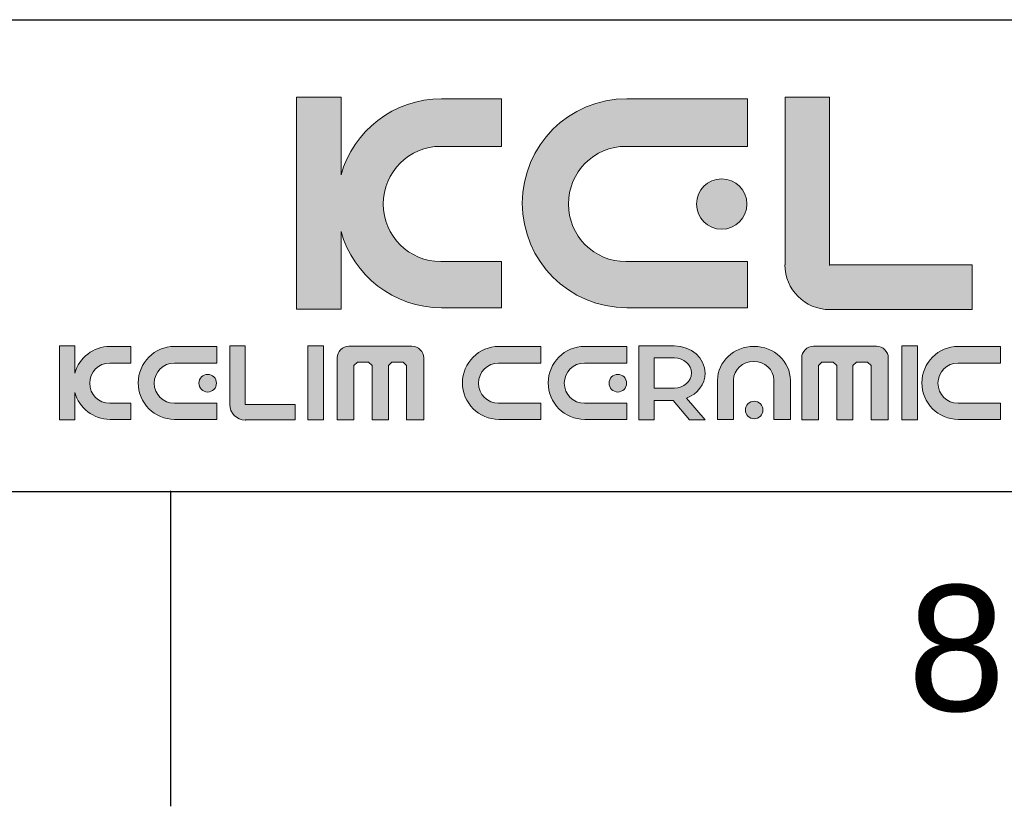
# Model space of a CAD drawing. Header units: millimetres. Extents: x 2354 to 4464, y 361 to 1407.
# Tile 4 of 8: x 2709 to 2741, y 1110 to 1135. Entities that reach past the tile are written whole.
import ezdxf

# ---------------------------------------------------------------- set-up
doc = ezdxf.new("R2010")
doc.units = ezdxf.units.MM
doc.header["$LTSCALE"] = 0.1
doc.layers.add('FORM', color=7, linetype='Continuous')
doc.layers.add('TEXT', color=2, linetype='Continuous')
doc.styles.get("Standard").update_dxf_attribs({"font": 'arial_0.ttf'})

msp = doc.modelspace()

# ---------------------------------------------------------------- hatches: boundary and pattern name
at = {"layer": 'TEXT'}
h = msp.add_hatch(color=2, dxfattribs=at)
h.dxf.hatch_style = 2
edge = h.paths.add_edge_path()
edge.add_spline(control_points=[(2724.732, 1127.066), (2724.732, 1127.066), (2722.803, 1127.066), (2722.803, 1127.066), (2721.788, 1127.066), (2720.971, 1127.883), (2720.971, 1128.895), (2720.971, 1129.911), (2721.788, 1130.728), (2722.803, 1130.728), (2722.803, 1130.728), (2724.732, 1130.728), (2724.732, 1130.728), (2724.732, 1130.728), (2724.732, 1132.241), (2724.732, 1132.241), (2724.732, 1132.241), (2722.825, 1132.241), (2722.825, 1132.241), (2721.299, 1132.241), (2720.018, 1131.219), (2719.627, 1129.82), (2719.627, 1129.82), (2719.627, 1132.289), (2719.627, 1132.289), (2719.627, 1132.289), (2718.216, 1132.289), (2718.216, 1132.289), (2718.216, 1132.289), (2718.216, 1125.551), (2718.216, 1125.551), (2718.216, 1125.551), (2719.627, 1125.551), (2719.627, 1125.551), (2719.627, 1125.551), (2719.627, 1128.023), (2719.627, 1128.023), (2720.018, 1126.625), (2721.299, 1125.598), (2722.825, 1125.598), (2722.825, 1125.598), (2724.732, 1125.598), (2724.732, 1125.598), (2724.732, 1125.598), (2724.732, 1127.066), (2724.732, 1127.066)], knot_values=[0, 0, 0, 0, 1, 1, 1, 2, 2, 2, 3, 3, 3, 4, 4, 4, 5, 5, 5, 6, 6, 6, 7, 7, 7, 8, 8, 8, 9, 9, 9, 10, 10, 10, 11, 11, 11, 12, 12, 12, 13, 13, 13, 14, 14, 14, 15, 15, 15, 15], degree=3, periodic=0)
h = msp.add_hatch(color=256, dxfattribs=at)
h.dxf.hatch_style = 2
edge = h.paths.add_edge_path()
edge.add_spline(control_points=[(2728.715, 1125.598), (2728.715, 1125.598), (2732.555, 1125.598), (2732.555, 1125.598), (2732.555, 1125.598), (2732.555, 1127.066), (2732.555, 1127.066), (2732.555, 1127.066), (2728.69, 1127.066), (2728.69, 1127.066), (2727.678, 1127.066), (2726.86, 1127.883), (2726.86, 1128.895), (2726.86, 1129.911), (2727.677, 1130.728), (2728.69, 1130.728), (2728.69, 1130.728), (2732.555, 1130.728), (2732.555, 1130.728), (2732.555, 1130.728), (2732.555, 1132.241), (2732.555, 1132.241), (2732.555, 1132.241), (2728.715, 1132.241), (2728.715, 1132.241), (2726.878, 1132.241), (2725.393, 1130.759), (2725.393, 1128.921), (2725.393, 1127.087), (2726.878, 1125.598), (2728.715, 1125.598)], knot_values=[0, 0, 0, 0, 1, 1, 1, 2, 2, 2, 3, 3, 3, 4, 4, 4, 5, 5, 5, 6, 6, 6, 7, 7, 7, 8, 8, 8, 9, 9, 9, 10, 10, 10, 10], degree=3, periodic=0)
h = msp.add_hatch(color=2, dxfattribs=at)
h.dxf.hatch_style = 2
edge = h.paths.add_edge_path()
edge.add_spline(control_points=[(2735.159, 1125.547), (2735.159, 1125.547), (2739.698, 1125.547), (2739.698, 1125.547), (2739.698, 1125.547), (2739.698, 1126.961), (2739.698, 1126.961), (2739.698, 1126.961), (2735.169, 1126.961), (2735.169, 1126.961), (2735.169, 1126.961), (2735.164, 1126.946), (2735.164, 1126.946), (2735.164, 1126.946), (2735.164, 1132.289), (2735.164, 1132.289), (2735.164, 1132.289), (2733.749, 1132.289), (2733.749, 1132.289), (2733.749, 1132.289), (2733.749, 1126.961), (2733.749, 1126.961), (2733.749, 1126.961), (2733.744, 1126.966), (2733.744, 1126.966), (2733.744, 1126.181), (2734.381, 1125.541), (2735.169, 1125.541), (2735.169, 1125.541), (2735.159, 1125.547), (2735.159, 1125.547)], knot_values=[0, 0, 0, 0, 1, 1, 1, 2, 2, 2, 3, 3, 3, 4, 4, 4, 5, 5, 5, 6, 6, 6, 7, 7, 7, 8, 8, 8, 9, 9, 9, 10, 10, 10, 10], degree=3, periodic=0)
h = msp.add_hatch(color=2, dxfattribs=at)
h.dxf.hatch_style = 2
edge = h.paths.add_edge_path()
edge.add_spline(control_points=[(2730.936, 1128.895), (2730.936, 1128.454), (2731.292, 1128.092), (2731.735, 1128.092), (2732.177, 1128.092), (2732.536, 1128.454), (2732.536, 1128.895), (2732.536, 1129.339), (2732.177, 1129.695), (2731.735, 1129.695), (2731.292, 1129.695), (2730.936, 1129.339), (2730.936, 1128.895)], knot_values=[0, 0, 0, 0, 1, 1, 1, 2, 2, 2, 3, 3, 3, 4, 4, 4, 4], degree=3, periodic=0)
h = msp.add_hatch(color=2, dxfattribs=at)
h.dxf.hatch_style = 2
edge = h.paths.add_edge_path()
edge.add_spline(control_points=[(2711.165, 1123.52), (2711.165, 1123.52), (2711.165, 1124.385), (2711.165, 1124.385), (2711.165, 1124.385), (2710.673, 1124.385), (2710.673, 1124.385), (2710.673, 1124.385), (2710.673, 1122.035), (2710.673, 1122.035), (2710.673, 1122.035), (2711.165, 1122.035), (2711.165, 1122.035), (2711.165, 1122.035), (2711.165, 1122.901), (2711.165, 1122.901), (2711.3, 1122.412), (2711.747, 1122.052), (2712.281, 1122.052), (2712.281, 1122.052), (2712.945, 1122.052), (2712.945, 1122.052), (2712.945, 1122.052), (2712.945, 1122.563), (2712.945, 1122.563), (2712.945, 1122.563), (2712.272, 1122.563), (2712.272, 1122.563), (2711.919, 1122.563), (2711.633, 1122.848), (2711.633, 1123.201), (2711.633, 1123.555), (2711.919, 1123.84), (2712.272, 1123.84), (2712.272, 1123.84), (2712.945, 1123.84), (2712.945, 1123.84), (2712.945, 1123.84), (2712.945, 1124.369), (2712.945, 1124.369), (2712.945, 1124.369), (2712.281, 1124.369), (2712.281, 1124.369), (2711.747, 1124.369), (2711.3, 1124.01), (2711.165, 1123.52)], knot_values=[0, 0, 0, 0, 1, 1, 1, 2, 2, 2, 3, 3, 3, 4, 4, 4, 5, 5, 5, 6, 6, 6, 7, 7, 7, 8, 8, 8, 9, 9, 9, 10, 10, 10, 11, 11, 11, 12, 12, 12, 13, 13, 13, 14, 14, 14, 15, 15, 15, 15], degree=3, periodic=0)
h = msp.add_hatch(color=2, dxfattribs=at)
h.dxf.hatch_style = 2
edge = h.paths.add_edge_path()
edge.add_spline(control_points=[(2713.176, 1123.21), (2713.176, 1122.571), (2713.694, 1122.052), (2714.334, 1122.052), (2714.334, 1122.052), (2715.674, 1122.052), (2715.674, 1122.052), (2715.674, 1122.052), (2715.674, 1122.563), (2715.674, 1122.563), (2715.674, 1122.563), (2714.326, 1122.563), (2714.326, 1122.563), (2713.973, 1122.563), (2713.687, 1122.848), (2713.687, 1123.201), (2713.687, 1123.555), (2713.972, 1123.84), (2714.326, 1123.84), (2714.326, 1123.84), (2715.674, 1123.84), (2715.674, 1123.84), (2715.674, 1123.84), (2715.674, 1124.369), (2715.674, 1124.369), (2715.674, 1124.369), (2714.334, 1124.369), (2714.334, 1124.369), (2713.694, 1124.369), (2713.176, 1123.851), (2713.176, 1123.21)], knot_values=[0, 0, 0, 0, 1, 1, 1, 2, 2, 2, 3, 3, 3, 4, 4, 4, 5, 5, 5, 6, 6, 6, 7, 7, 7, 8, 8, 8, 9, 9, 9, 10, 10, 10, 10], degree=3, periodic=0)
h = msp.add_hatch(color=2, dxfattribs=at)
h.dxf.hatch_style = 2
edge = h.paths.add_edge_path()
edge.add_spline(control_points=[(2716.583, 1122.521), (2716.583, 1122.521), (2716.583, 1124.385), (2716.583, 1124.385), (2716.583, 1124.385), (2716.09, 1124.385), (2716.09, 1124.385), (2716.09, 1124.385), (2716.09, 1122.526), (2716.09, 1122.526), (2716.09, 1122.526), (2716.088, 1122.529), (2716.088, 1122.529), (2716.088, 1122.254), (2716.31, 1122.031), (2716.585, 1122.031), (2716.585, 1122.031), (2716.582, 1122.033), (2716.582, 1122.033), (2716.582, 1122.033), (2718.165, 1122.033), (2718.165, 1122.033), (2718.165, 1122.033), (2718.165, 1122.526), (2718.165, 1122.526), (2718.165, 1122.526), (2716.585, 1122.526), (2716.585, 1122.526), (2716.585, 1122.526), (2716.583, 1122.521), (2716.583, 1122.521)], knot_values=[0, 0, 0, 0, 1, 1, 1, 2, 2, 2, 3, 3, 3, 4, 4, 4, 5, 5, 5, 6, 6, 6, 7, 7, 7, 8, 8, 8, 9, 9, 9, 10, 10, 10, 10], degree=3, periodic=0)
h = msp.add_hatch(color=2, dxfattribs=at)
h.dxf.hatch_style = 2
h.paths.add_polyline_path([(2718.576, 1122.035), (2719.068, 1122.035), (2719.068, 1124.385), (2718.576, 1124.385)])
h = msp.add_hatch(color=2, dxfattribs=at)
h.dxf.hatch_style = 2
edge = h.paths.add_edge_path()
edge.add_spline(control_points=[(2721.884, 1124.374), (2721.884, 1124.374), (2719.878, 1124.374), (2719.878, 1124.374), (2719.672, 1124.374), (2719.505, 1124.208), (2719.505, 1124.003), (2719.505, 1124.003), (2719.505, 1122.039), (2719.505, 1122.039), (2719.505, 1122.039), (2720.038, 1122.039), (2720.038, 1122.039), (2720.038, 1122.039), (2720.038, 1123.76), (2720.038, 1123.76), (2720.038, 1123.76), (2720.148, 1123.871), (2720.148, 1123.871), (2720.148, 1123.871), (2720.506, 1123.871), (2720.506, 1123.871), (2720.506, 1123.871), (2720.617, 1123.76), (2720.617, 1123.76), (2720.617, 1123.76), (2720.617, 1122.039), (2720.617, 1122.039), (2720.617, 1122.039), (2721.132, 1122.039), (2721.132, 1122.039), (2721.132, 1122.039), (2721.132, 1123.76), (2721.132, 1123.76), (2721.132, 1123.76), (2721.245, 1123.871), (2721.245, 1123.871), (2721.245, 1123.871), (2721.601, 1123.871), (2721.601, 1123.871), (2721.601, 1123.871), (2721.712, 1123.76), (2721.712, 1123.76), (2721.712, 1123.76), (2721.712, 1122.039), (2721.712, 1122.039), (2721.712, 1122.039), (2722.258, 1122.039), (2722.258, 1122.039), (2722.258, 1122.039), (2722.258, 1124.003), (2722.258, 1124.003), (2722.258, 1124.208), (2722.09, 1124.374), (2721.884, 1124.374)], knot_values=[0, 0, 0, 0, 1, 1, 1, 2, 2, 2, 3, 3, 3, 4, 4, 4, 5, 5, 5, 6, 6, 6, 7, 7, 7, 8, 8, 8, 9, 9, 9, 10, 10, 10, 11, 11, 11, 12, 12, 12, 13, 13, 13, 14, 14, 14, 15, 15, 15, 16, 16, 16, 17, 17, 17, 18, 18, 18, 18], degree=3, periodic=0)
h = msp.add_hatch(color=2, dxfattribs=at)
h.dxf.hatch_style = 2
edge = h.paths.add_edge_path()
edge.add_spline(control_points=[(2723.489, 1123.21), (2723.489, 1122.571), (2724.007, 1122.052), (2724.648, 1122.052), (2724.648, 1122.052), (2725.987, 1122.052), (2725.987, 1122.052), (2725.987, 1122.052), (2725.987, 1122.563), (2725.987, 1122.563), (2725.987, 1122.563), (2724.639, 1122.563), (2724.639, 1122.563), (2724.286, 1122.563), (2724.001, 1122.848), (2724.001, 1123.201), (2724.001, 1123.555), (2724.286, 1123.84), (2724.639, 1123.84), (2724.639, 1123.84), (2725.987, 1123.84), (2725.987, 1123.84), (2725.987, 1123.84), (2725.987, 1124.369), (2725.987, 1124.369), (2725.987, 1124.369), (2724.648, 1124.369), (2724.648, 1124.369), (2724.007, 1124.369), (2723.489, 1123.851), (2723.489, 1123.21)], knot_values=[0, 0, 0, 0, 1, 1, 1, 2, 2, 2, 3, 3, 3, 4, 4, 4, 5, 5, 5, 6, 6, 6, 7, 7, 7, 8, 8, 8, 9, 9, 9, 10, 10, 10, 10], degree=3, periodic=0)
h = msp.add_hatch(color=2, dxfattribs=at)
h.dxf.hatch_style = 2
edge = h.paths.add_edge_path()
edge.add_spline(control_points=[(2726.218, 1123.21), (2726.218, 1122.571), (2726.736, 1122.052), (2727.376, 1122.052), (2727.376, 1122.052), (2728.716, 1122.052), (2728.716, 1122.052), (2728.716, 1122.052), (2728.716, 1122.563), (2728.716, 1122.563), (2728.716, 1122.563), (2727.368, 1122.563), (2727.368, 1122.563), (2727.015, 1122.563), (2726.729, 1122.848), (2726.729, 1123.201), (2726.729, 1123.555), (2727.015, 1123.84), (2727.368, 1123.84), (2727.368, 1123.84), (2728.716, 1123.84), (2728.716, 1123.84), (2728.716, 1123.84), (2728.716, 1124.369), (2728.716, 1124.369), (2728.716, 1124.369), (2727.376, 1124.369), (2727.376, 1124.369), (2726.736, 1124.369), (2726.218, 1123.851), (2726.218, 1123.21)], knot_values=[0, 0, 0, 0, 1, 1, 1, 2, 2, 2, 3, 3, 3, 4, 4, 4, 5, 5, 5, 6, 6, 6, 7, 7, 7, 8, 8, 8, 9, 9, 9, 10, 10, 10, 10], degree=3, periodic=0)
h = msp.add_hatch(color=2, dxfattribs=at)
h.dxf.hatch_style = 2
edge = h.paths.add_edge_path()
edge.add_spline(control_points=[(2731.205, 1123.519), (2731.205, 1123.997), (2730.767, 1124.385), (2730.226, 1124.385), (2730.226, 1124.385), (2729.586, 1124.385), (2729.586, 1124.385), (2729.586, 1124.385), (2729.094, 1124.385), (2729.094, 1124.385), (2729.094, 1124.385), (2729.094, 1124.002), (2729.094, 1124.002), (2729.094, 1124.002), (2729.094, 1123.048), (2729.094, 1123.048), (2729.094, 1123.048), (2729.094, 1122.653), (2729.094, 1122.653), (2729.094, 1122.653), (2729.094, 1122.035), (2729.094, 1122.035), (2729.094, 1122.035), (2729.586, 1122.035), (2729.586, 1122.035), (2729.586, 1122.035), (2729.586, 1122.653), (2729.586, 1122.653), (2729.586, 1122.653), (2730.186, 1122.653), (2730.186, 1122.653), (2730.186, 1122.653), (2730.71, 1122.035), (2730.71, 1122.035), (2730.71, 1122.035), (2731.203, 1122.035), (2731.203, 1122.035), (2731.203, 1122.035), (2730.618, 1122.726), (2730.618, 1122.726), (2730.963, 1122.859), (2731.205, 1123.163), (2731.205, 1123.519)], knot_values=[0, 0, 0, 0, 1, 1, 1, 2, 2, 2, 3, 3, 3, 4, 4, 4, 5, 5, 5, 6, 6, 6, 7, 7, 7, 8, 8, 8, 9, 9, 9, 10, 10, 10, 11, 11, 11, 12, 12, 12, 13, 13, 13, 14, 14, 14, 14], degree=3, periodic=0)
edge = h.paths.add_edge_path()
edge.add_spline(control_points=[(2730.233, 1123.048), (2730.233, 1123.048), (2729.586, 1123.048), (2729.586, 1123.048), (2729.586, 1123.048), (2729.586, 1124.002), (2729.586, 1124.002), (2729.586, 1124.002), (2730.233, 1124.002), (2730.233, 1124.002), (2730.532, 1124.002), (2730.772, 1123.789), (2730.772, 1123.525), (2730.772, 1123.261), (2730.532, 1123.048), (2730.233, 1123.048)], knot_values=[0, 0, 0, 0, 1, 1, 1, 2, 2, 2, 3, 3, 3, 4, 4, 4, 5, 5, 5, 5], degree=3, periodic=0)
h = msp.add_hatch(color=2, dxfattribs=at)
h.dxf.hatch_style = 2
edge = h.paths.add_edge_path()
edge.add_spline(control_points=[(2732.76, 1124.369), (2732.121, 1124.369), (2731.601, 1123.888), (2731.601, 1123.294), (2731.601, 1123.294), (2731.601, 1122.052), (2731.601, 1122.052), (2731.601, 1122.052), (2732.112, 1122.052), (2732.112, 1122.052), (2732.112, 1122.052), (2732.112, 1123.302), (2732.112, 1123.302), (2732.112, 1123.629), (2732.398, 1123.894), (2732.751, 1123.894), (2733.105, 1123.894), (2733.39, 1123.63), (2733.39, 1123.302), (2733.39, 1123.302), (2733.39, 1122.052), (2733.39, 1122.052), (2733.39, 1122.052), (2733.918, 1122.052), (2733.918, 1122.052), (2733.918, 1122.052), (2733.918, 1123.294), (2733.918, 1123.294), (2733.918, 1123.888), (2733.401, 1124.369), (2732.76, 1124.369)], knot_values=[0, 0, 0, 0, 1, 1, 1, 2, 2, 2, 3, 3, 3, 4, 4, 4, 5, 5, 5, 6, 6, 6, 7, 7, 7, 8, 8, 8, 9, 9, 9, 10, 10, 10, 10], degree=3, periodic=0)
h = msp.add_hatch(color=2, dxfattribs=at)
h.dxf.hatch_style = 2
edge = h.paths.add_edge_path()
edge.add_spline(control_points=[(2736.659, 1124.374), (2736.659, 1124.374), (2734.652, 1124.374), (2734.652, 1124.374), (2734.446, 1124.374), (2734.279, 1124.208), (2734.279, 1124.003), (2734.279, 1124.003), (2734.279, 1122.039), (2734.279, 1122.039), (2734.279, 1122.039), (2734.812, 1122.039), (2734.812, 1122.039), (2734.812, 1122.039), (2734.812, 1123.76), (2734.812, 1123.76), (2734.812, 1123.76), (2734.923, 1123.871), (2734.923, 1123.871), (2734.923, 1123.871), (2735.281, 1123.871), (2735.281, 1123.871), (2735.281, 1123.871), (2735.392, 1123.76), (2735.392, 1123.76), (2735.392, 1123.76), (2735.392, 1122.039), (2735.392, 1122.039), (2735.392, 1122.039), (2735.907, 1122.039), (2735.907, 1122.039), (2735.907, 1122.039), (2735.907, 1123.76), (2735.907, 1123.76), (2735.907, 1123.76), (2736.02, 1123.871), (2736.02, 1123.871), (2736.02, 1123.871), (2736.375, 1123.871), (2736.375, 1123.871), (2736.375, 1123.871), (2736.486, 1123.76), (2736.486, 1123.76), (2736.486, 1123.76), (2736.486, 1122.039), (2736.486, 1122.039), (2736.486, 1122.039), (2737.032, 1122.039), (2737.032, 1122.039), (2737.032, 1122.039), (2737.032, 1124.003), (2737.032, 1124.003), (2737.032, 1124.208), (2736.865, 1124.374), (2736.659, 1124.374)], knot_values=[0, 0, 0, 0, 1, 1, 1, 2, 2, 2, 3, 3, 3, 4, 4, 4, 5, 5, 5, 6, 6, 6, 7, 7, 7, 8, 8, 8, 9, 9, 9, 10, 10, 10, 11, 11, 11, 12, 12, 12, 13, 13, 13, 14, 14, 14, 15, 15, 15, 16, 16, 16, 17, 17, 17, 18, 18, 18, 18], degree=3, periodic=0)
h = msp.add_hatch(color=2, dxfattribs=at)
h.dxf.hatch_style = 2
h.paths.add_polyline_path([(2737.463, 1122.035), (2737.956, 1122.035), (2737.956, 1124.385), (2737.463, 1124.385)])
h = msp.add_hatch(color=2, dxfattribs=at)
h.dxf.hatch_style = 2
edge = h.paths.add_edge_path()
edge.add_spline(control_points=[(2738.1, 1123.21), (2738.1, 1122.571), (2738.618, 1122.052), (2739.259, 1122.052), (2739.259, 1122.052), (2740.598, 1122.052), (2740.598, 1122.052), (2740.598, 1122.052), (2740.598, 1122.563), (2740.598, 1122.563), (2740.598, 1122.563), (2739.25, 1122.563), (2739.25, 1122.563), (2738.897, 1122.563), (2738.612, 1122.848), (2738.612, 1123.201), (2738.612, 1123.555), (2738.897, 1123.84), (2739.25, 1123.84), (2739.25, 1123.84), (2740.598, 1123.84), (2740.598, 1123.84), (2740.598, 1123.84), (2740.598, 1124.369), (2740.598, 1124.369), (2740.598, 1124.369), (2739.259, 1124.369), (2739.259, 1124.369), (2738.618, 1124.369), (2738.1, 1123.851), (2738.1, 1123.21)], knot_values=[0, 0, 0, 0, 1, 1, 1, 2, 2, 2, 3, 3, 3, 4, 4, 4, 5, 5, 5, 6, 6, 6, 7, 7, 7, 8, 8, 8, 9, 9, 9, 10, 10, 10, 10], degree=3, periodic=0)
h = msp.add_hatch(color=2, dxfattribs=at)
h.dxf.hatch_style = 2
edge = h.paths.add_edge_path()
edge.add_spline(control_points=[(2715.109, 1123.201), (2715.109, 1123.047), (2715.233, 1122.921), (2715.388, 1122.921), (2715.542, 1122.921), (2715.667, 1123.047), (2715.667, 1123.201), (2715.667, 1123.356), (2715.542, 1123.48), (2715.388, 1123.48), (2715.233, 1123.48), (2715.109, 1123.356), (2715.109, 1123.201)], knot_values=[0, 0, 0, 0, 1, 1, 1, 2, 2, 2, 3, 3, 3, 4, 4, 4, 4], degree=3, periodic=0)
h = msp.add_hatch(color=2, dxfattribs=at)
h.dxf.hatch_style = 2
edge = h.paths.add_edge_path()
edge.add_spline(control_points=[(2728.151, 1123.201), (2728.151, 1123.047), (2728.275, 1122.921), (2728.43, 1122.921), (2728.584, 1122.921), (2728.709, 1123.047), (2728.709, 1123.201), (2728.709, 1123.356), (2728.584, 1123.48), (2728.43, 1123.48), (2728.275, 1123.48), (2728.151, 1123.356), (2728.151, 1123.201)], knot_values=[0, 0, 0, 0, 1, 1, 1, 2, 2, 2, 3, 3, 3, 4, 4, 4, 4], degree=3, periodic=0)
h = msp.add_hatch(color=2, dxfattribs=at)
h.dxf.hatch_style = 2
edge = h.paths.add_edge_path()
edge.add_spline(control_points=[(2732.768, 1122.628), (2732.613, 1122.628), (2732.489, 1122.503), (2732.489, 1122.348), (2732.489, 1122.195), (2732.613, 1122.068), (2732.768, 1122.068), (2732.922, 1122.068), (2733.047, 1122.195), (2733.047, 1122.348), (2733.047, 1122.503), (2732.922, 1122.628), (2732.768, 1122.628)], knot_values=[0, 0, 0, 0, 1, 1, 1, 2, 2, 2, 3, 3, 3, 4, 4, 4, 4], degree=3, periodic=0)

# ---------------------------------------------------------------- linework, layer by layer
for p, q in [((2364.203, 1119.754), (2764.203, 1119.754)), ((2714.203, 1119.754), (2714.203, 1109.754))]:
    msp.add_line(p, q)
msp.add_point((2714.203, 1119.754))
at = {"layer": 'FORM'}
msp.add_line((2477.203, 1134.754), (2764.203, 1134.754), dxfattribs=at)
at = {"layer": 'TEXT', "lineweight": 0}
for points in [[(2718.576, 1122.035), (2719.068, 1122.035), (2719.068, 1124.385), (2718.576, 1124.385), (2718.576, 1122.035)], [(2737.463, 1122.035), (2737.956, 1122.035), (2737.956, 1124.385), (2737.463, 1124.385), (2737.463, 1122.035)]]:
    msp.add_lwpolyline(points, dxfattribs=at)
for points, knots in [([(2724.732, 1127.066), (2724.732, 1127.066), (2722.803, 1127.066), (2722.803, 1127.066), (2721.788, 1127.066), (2720.971, 1127.883), (2720.971, 1128.895), (2720.971, 1129.911), (2721.788, 1130.728), (2722.803, 1130.728), (2722.803, 1130.728), (2724.732, 1130.728), (2724.732, 1130.728), (2724.732, 1130.728), (2724.732, 1132.241), (2724.732, 1132.241), (2724.732, 1132.241), (2722.825, 1132.241), (2722.825, 1132.241), (2721.299, 1132.241), (2720.018, 1131.219), (2719.627, 1129.82), (2719.627, 1129.82), (2719.627, 1132.289), (2719.627, 1132.289), (2719.627, 1132.289), (2718.216, 1132.289), (2718.216, 1132.289), (2718.216, 1132.289), (2718.216, 1125.551), (2718.216, 1125.551), (2718.216, 1125.551), (2719.627, 1125.551), (2719.627, 1125.551), (2719.627, 1125.551), (2719.627, 1128.023), (2719.627, 1128.023), (2720.018, 1126.625), (2721.299, 1125.598), (2722.825, 1125.598), (2722.825, 1125.598), (2724.732, 1125.598), (2724.732, 1125.598), (2724.732, 1125.598), (2724.732, 1127.066), (2724.732, 1127.066)], [0, 0, 0, 0, 1, 1, 1, 2, 2, 2, 3, 3, 3, 4, 4, 4, 5, 5, 5, 6, 6, 6, 7, 7, 7, 8, 8, 8, 9, 9, 9, 10, 10, 10, 11, 11, 11, 12, 12, 12, 13, 13, 13, 14, 14, 14, 15, 15, 15, 15]), ([(2728.715, 1125.598), (2728.715, 1125.598), (2732.555, 1125.598), (2732.555, 1125.598), (2732.555, 1125.598), (2732.555, 1127.066), (2732.555, 1127.066), (2732.555, 1127.066), (2728.69, 1127.066), (2728.69, 1127.066), (2727.678, 1127.066), (2726.86, 1127.883), (2726.86, 1128.895), (2726.86, 1129.911), (2727.677, 1130.728), (2728.69, 1130.728), (2728.69, 1130.728), (2732.555, 1130.728), (2732.555, 1130.728), (2732.555, 1130.728), (2732.555, 1132.241), (2732.555, 1132.241), (2732.555, 1132.241), (2728.715, 1132.241), (2728.715, 1132.241), (2726.878, 1132.241), (2725.393, 1130.759), (2725.393, 1128.921), (2725.393, 1127.087), (2726.878, 1125.598), (2728.715, 1125.598)], [0, 0, 0, 0, 1, 1, 1, 2, 2, 2, 3, 3, 3, 4, 4, 4, 5, 5, 5, 6, 6, 6, 7, 7, 7, 8, 8, 8, 9, 9, 9, 10, 10, 10, 10]), ([(2735.159, 1125.547), (2735.159, 1125.547), (2739.698, 1125.547), (2739.698, 1125.547), (2739.698, 1125.547), (2739.698, 1126.961), (2739.698, 1126.961), (2739.698, 1126.961), (2735.169, 1126.961), (2735.169, 1126.961), (2735.169, 1126.961), (2735.164, 1126.946), (2735.164, 1126.946), (2735.164, 1126.946), (2735.164, 1132.289), (2735.164, 1132.289), (2735.164, 1132.289), (2733.749, 1132.289), (2733.749, 1132.289), (2733.749, 1132.289), (2733.749, 1126.961), (2733.749, 1126.961), (2733.749, 1126.961), (2733.744, 1126.966), (2733.744, 1126.966), (2733.744, 1126.181), (2734.381, 1125.541), (2735.169, 1125.541), (2735.169, 1125.541), (2735.159, 1125.547), (2735.159, 1125.547)], [0, 0, 0, 0, 1, 1, 1, 2, 2, 2, 3, 3, 3, 4, 4, 4, 5, 5, 5, 6, 6, 6, 7, 7, 7, 8, 8, 8, 9, 9, 9, 10, 10, 10, 10]), ([(2730.936, 1128.895), (2730.936, 1128.454), (2731.292, 1128.092), (2731.735, 1128.092), (2732.177, 1128.092), (2732.536, 1128.454), (2732.536, 1128.895), (2732.536, 1129.339), (2732.177, 1129.695), (2731.735, 1129.695), (2731.292, 1129.695), (2730.936, 1129.339), (2730.936, 1128.895)], [0, 0, 0, 0, 1, 1, 1, 2, 2, 2, 3, 3, 3, 4, 4, 4, 4]), ([(2711.165, 1123.52), (2711.165, 1123.52), (2711.165, 1124.385), (2711.165, 1124.385), (2711.165, 1124.385), (2710.673, 1124.385), (2710.673, 1124.385), (2710.673, 1124.385), (2710.673, 1122.035), (2710.673, 1122.035), (2710.673, 1122.035), (2711.165, 1122.035), (2711.165, 1122.035), (2711.165, 1122.035), (2711.165, 1122.901), (2711.165, 1122.901), (2711.3, 1122.412), (2711.747, 1122.052), (2712.281, 1122.052), (2712.281, 1122.052), (2712.945, 1122.052), (2712.945, 1122.052), (2712.945, 1122.052), (2712.945, 1122.563), (2712.945, 1122.563), (2712.945, 1122.563), (2712.272, 1122.563), (2712.272, 1122.563), (2711.919, 1122.563), (2711.633, 1122.848), (2711.633, 1123.201), (2711.633, 1123.555), (2711.919, 1123.84), (2712.272, 1123.84), (2712.272, 1123.84), (2712.945, 1123.84), (2712.945, 1123.84), (2712.945, 1123.84), (2712.945, 1124.369), (2712.945, 1124.369), (2712.945, 1124.369), (2712.281, 1124.369), (2712.281, 1124.369), (2711.747, 1124.369), (2711.3, 1124.01), (2711.165, 1123.52)], [0, 0, 0, 0, 1, 1, 1, 2, 2, 2, 3, 3, 3, 4, 4, 4, 5, 5, 5, 6, 6, 6, 7, 7, 7, 8, 8, 8, 9, 9, 9, 10, 10, 10, 11, 11, 11, 12, 12, 12, 13, 13, 13, 14, 14, 14, 15, 15, 15, 15]), ([(2713.176, 1123.21), (2713.176, 1122.571), (2713.694, 1122.052), (2714.334, 1122.052), (2714.334, 1122.052), (2715.674, 1122.052), (2715.674, 1122.052), (2715.674, 1122.052), (2715.674, 1122.563), (2715.674, 1122.563), (2715.674, 1122.563), (2714.326, 1122.563), (2714.326, 1122.563), (2713.973, 1122.563), (2713.687, 1122.848), (2713.687, 1123.201), (2713.687, 1123.555), (2713.972, 1123.84), (2714.326, 1123.84), (2714.326, 1123.84), (2715.674, 1123.84), (2715.674, 1123.84), (2715.674, 1123.84), (2715.674, 1124.369), (2715.674, 1124.369), (2715.674, 1124.369), (2714.334, 1124.369), (2714.334, 1124.369), (2713.694, 1124.369), (2713.176, 1123.851), (2713.176, 1123.21)], [0, 0, 0, 0, 1, 1, 1, 2, 2, 2, 3, 3, 3, 4, 4, 4, 5, 5, 5, 6, 6, 6, 7, 7, 7, 8, 8, 8, 9, 9, 9, 10, 10, 10, 10]), ([(2716.583, 1122.521), (2716.583, 1122.521), (2716.583, 1124.385), (2716.583, 1124.385), (2716.583, 1124.385), (2716.09, 1124.385), (2716.09, 1124.385), (2716.09, 1124.385), (2716.09, 1122.526), (2716.09, 1122.526), (2716.09, 1122.526), (2716.088, 1122.529), (2716.088, 1122.529), (2716.088, 1122.254), (2716.31, 1122.031), (2716.585, 1122.031), (2716.585, 1122.031), (2716.582, 1122.033), (2716.582, 1122.033), (2716.582, 1122.033), (2718.165, 1122.033), (2718.165, 1122.033), (2718.165, 1122.033), (2718.165, 1122.526), (2718.165, 1122.526), (2718.165, 1122.526), (2716.585, 1122.526), (2716.585, 1122.526), (2716.585, 1122.526), (2716.583, 1122.521), (2716.583, 1122.521)], [0, 0, 0, 0, 1, 1, 1, 2, 2, 2, 3, 3, 3, 4, 4, 4, 5, 5, 5, 6, 6, 6, 7, 7, 7, 8, 8, 8, 9, 9, 9, 10, 10, 10, 10]), ([(2721.884, 1124.374), (2721.884, 1124.374), (2719.878, 1124.374), (2719.878, 1124.374), (2719.672, 1124.374), (2719.505, 1124.208), (2719.505, 1124.003), (2719.505, 1124.003), (2719.505, 1122.039), (2719.505, 1122.039), (2719.505, 1122.039), (2720.038, 1122.039), (2720.038, 1122.039), (2720.038, 1122.039), (2720.038, 1123.76), (2720.038, 1123.76), (2720.038, 1123.76), (2720.148, 1123.871), (2720.148, 1123.871), (2720.148, 1123.871), (2720.506, 1123.871), (2720.506, 1123.871), (2720.506, 1123.871), (2720.617, 1123.76), (2720.617, 1123.76), (2720.617, 1123.76), (2720.617, 1122.039), (2720.617, 1122.039), (2720.617, 1122.039), (2721.132, 1122.039), (2721.132, 1122.039), (2721.132, 1122.039), (2721.132, 1123.76), (2721.132, 1123.76), (2721.132, 1123.76), (2721.245, 1123.871), (2721.245, 1123.871), (2721.245, 1123.871), (2721.601, 1123.871), (2721.601, 1123.871), (2721.601, 1123.871), (2721.712, 1123.76), (2721.712, 1123.76), (2721.712, 1123.76), (2721.712, 1122.039), (2721.712, 1122.039), (2721.712, 1122.039), (2722.258, 1122.039), (2722.258, 1122.039), (2722.258, 1122.039), (2722.258, 1124.003), (2722.258, 1124.003), (2722.258, 1124.208), (2722.09, 1124.374), (2721.884, 1124.374)], [0, 0, 0, 0, 1, 1, 1, 2, 2, 2, 3, 3, 3, 4, 4, 4, 5, 5, 5, 6, 6, 6, 7, 7, 7, 8, 8, 8, 9, 9, 9, 10, 10, 10, 11, 11, 11, 12, 12, 12, 13, 13, 13, 14, 14, 14, 15, 15, 15, 16, 16, 16, 17, 17, 17, 18, 18, 18, 18]), ([(2723.489, 1123.21), (2723.489, 1122.571), (2724.007, 1122.052), (2724.648, 1122.052), (2724.648, 1122.052), (2725.987, 1122.052), (2725.987, 1122.052), (2725.987, 1122.052), (2725.987, 1122.563), (2725.987, 1122.563), (2725.987, 1122.563), (2724.639, 1122.563), (2724.639, 1122.563), (2724.286, 1122.563), (2724.001, 1122.848), (2724.001, 1123.201), (2724.001, 1123.555), (2724.286, 1123.84), (2724.639, 1123.84), (2724.639, 1123.84), (2725.987, 1123.84), (2725.987, 1123.84), (2725.987, 1123.84), (2725.987, 1124.369), (2725.987, 1124.369), (2725.987, 1124.369), (2724.648, 1124.369), (2724.648, 1124.369), (2724.007, 1124.369), (2723.489, 1123.851), (2723.489, 1123.21)], [0, 0, 0, 0, 1, 1, 1, 2, 2, 2, 3, 3, 3, 4, 4, 4, 5, 5, 5, 6, 6, 6, 7, 7, 7, 8, 8, 8, 9, 9, 9, 10, 10, 10, 10]), ([(2726.218, 1123.21), (2726.218, 1122.571), (2726.736, 1122.052), (2727.376, 1122.052), (2727.376, 1122.052), (2728.716, 1122.052), (2728.716, 1122.052), (2728.716, 1122.052), (2728.716, 1122.563), (2728.716, 1122.563), (2728.716, 1122.563), (2727.368, 1122.563), (2727.368, 1122.563), (2727.015, 1122.563), (2726.729, 1122.848), (2726.729, 1123.201), (2726.729, 1123.555), (2727.015, 1123.84), (2727.368, 1123.84), (2727.368, 1123.84), (2728.716, 1123.84), (2728.716, 1123.84), (2728.716, 1123.84), (2728.716, 1124.369), (2728.716, 1124.369), (2728.716, 1124.369), (2727.376, 1124.369), (2727.376, 1124.369), (2726.736, 1124.369), (2726.218, 1123.851), (2726.218, 1123.21)], [0, 0, 0, 0, 1, 1, 1, 2, 2, 2, 3, 3, 3, 4, 4, 4, 5, 5, 5, 6, 6, 6, 7, 7, 7, 8, 8, 8, 9, 9, 9, 10, 10, 10, 10]), ([(2731.205, 1123.519), (2731.205, 1123.997), (2730.767, 1124.385), (2730.226, 1124.385), (2730.226, 1124.385), (2729.586, 1124.385), (2729.586, 1124.385), (2729.586, 1124.385), (2729.094, 1124.385), (2729.094, 1124.385), (2729.094, 1124.385), (2729.094, 1124.002), (2729.094, 1124.002), (2729.094, 1124.002), (2729.094, 1123.048), (2729.094, 1123.048), (2729.094, 1123.048), (2729.094, 1122.653), (2729.094, 1122.653), (2729.094, 1122.653), (2729.094, 1122.035), (2729.094, 1122.035), (2729.094, 1122.035), (2729.586, 1122.035), (2729.586, 1122.035), (2729.586, 1122.035), (2729.586, 1122.653), (2729.586, 1122.653), (2729.586, 1122.653), (2730.186, 1122.653), (2730.186, 1122.653), (2730.186, 1122.653), (2730.71, 1122.035), (2730.71, 1122.035), (2730.71, 1122.035), (2731.203, 1122.035), (2731.203, 1122.035), (2731.203, 1122.035), (2730.618, 1122.726), (2730.618, 1122.726), (2730.963, 1122.859), (2731.205, 1123.163), (2731.205, 1123.519)], [0, 0, 0, 0, 1, 1, 1, 2, 2, 2, 3, 3, 3, 4, 4, 4, 5, 5, 5, 6, 6, 6, 7, 7, 7, 8, 8, 8, 9, 9, 9, 10, 10, 10, 11, 11, 11, 12, 12, 12, 13, 13, 13, 14, 14, 14, 14]), ([(2732.76, 1124.369), (2732.121, 1124.369), (2731.601, 1123.888), (2731.601, 1123.294), (2731.601, 1123.294), (2731.601, 1122.052), (2731.601, 1122.052), (2731.601, 1122.052), (2732.112, 1122.052), (2732.112, 1122.052), (2732.112, 1122.052), (2732.112, 1123.302), (2732.112, 1123.302), (2732.112, 1123.629), (2732.398, 1123.894), (2732.751, 1123.894), (2733.105, 1123.894), (2733.39, 1123.63), (2733.39, 1123.302), (2733.39, 1123.302), (2733.39, 1122.052), (2733.39, 1122.052), (2733.39, 1122.052), (2733.918, 1122.052), (2733.918, 1122.052), (2733.918, 1122.052), (2733.918, 1123.294), (2733.918, 1123.294), (2733.918, 1123.888), (2733.401, 1124.369), (2732.76, 1124.369)], [0, 0, 0, 0, 1, 1, 1, 2, 2, 2, 3, 3, 3, 4, 4, 4, 5, 5, 5, 6, 6, 6, 7, 7, 7, 8, 8, 8, 9, 9, 9, 10, 10, 10, 10]), ([(2736.659, 1124.374), (2736.659, 1124.374), (2734.652, 1124.374), (2734.652, 1124.374), (2734.446, 1124.374), (2734.279, 1124.208), (2734.279, 1124.003), (2734.279, 1124.003), (2734.279, 1122.039), (2734.279, 1122.039), (2734.279, 1122.039), (2734.812, 1122.039), (2734.812, 1122.039), (2734.812, 1122.039), (2734.812, 1123.76), (2734.812, 1123.76), (2734.812, 1123.76), (2734.923, 1123.871), (2734.923, 1123.871), (2734.923, 1123.871), (2735.281, 1123.871), (2735.281, 1123.871), (2735.281, 1123.871), (2735.392, 1123.76), (2735.392, 1123.76), (2735.392, 1123.76), (2735.392, 1122.039), (2735.392, 1122.039), (2735.392, 1122.039), (2735.907, 1122.039), (2735.907, 1122.039), (2735.907, 1122.039), (2735.907, 1123.76), (2735.907, 1123.76), (2735.907, 1123.76), (2736.02, 1123.871), (2736.02, 1123.871), (2736.02, 1123.871), (2736.375, 1123.871), (2736.375, 1123.871), (2736.375, 1123.871), (2736.486, 1123.76), (2736.486, 1123.76), (2736.486, 1123.76), (2736.486, 1122.039), (2736.486, 1122.039), (2736.486, 1122.039), (2737.032, 1122.039), (2737.032, 1122.039), (2737.032, 1122.039), (2737.032, 1124.003), (2737.032, 1124.003), (2737.032, 1124.208), (2736.865, 1124.374), (2736.659, 1124.374)], [0, 0, 0, 0, 1, 1, 1, 2, 2, 2, 3, 3, 3, 4, 4, 4, 5, 5, 5, 6, 6, 6, 7, 7, 7, 8, 8, 8, 9, 9, 9, 10, 10, 10, 11, 11, 11, 12, 12, 12, 13, 13, 13, 14, 14, 14, 15, 15, 15, 16, 16, 16, 17, 17, 17, 18, 18, 18, 18]), ([(2738.1, 1123.21), (2738.1, 1122.571), (2738.618, 1122.052), (2739.259, 1122.052), (2739.259, 1122.052), (2740.598, 1122.052), (2740.598, 1122.052), (2740.598, 1122.052), (2740.598, 1122.563), (2740.598, 1122.563), (2740.598, 1122.563), (2739.25, 1122.563), (2739.25, 1122.563), (2738.897, 1122.563), (2738.612, 1122.848), (2738.612, 1123.201), (2738.612, 1123.555), (2738.897, 1123.84), (2739.25, 1123.84), (2739.25, 1123.84), (2740.598, 1123.84), (2740.598, 1123.84), (2740.598, 1123.84), (2740.598, 1124.369), (2740.598, 1124.369), (2740.598, 1124.369), (2739.259, 1124.369), (2739.259, 1124.369), (2738.618, 1124.369), (2738.1, 1123.851), (2738.1, 1123.21)], [0, 0, 0, 0, 1, 1, 1, 2, 2, 2, 3, 3, 3, 4, 4, 4, 5, 5, 5, 6, 6, 6, 7, 7, 7, 8, 8, 8, 9, 9, 9, 10, 10, 10, 10]), ([(2730.233, 1123.048), (2730.233, 1123.048), (2729.586, 1123.048), (2729.586, 1123.048), (2729.586, 1123.048), (2729.586, 1124.002), (2729.586, 1124.002), (2729.586, 1124.002), (2730.233, 1124.002), (2730.233, 1124.002), (2730.532, 1124.002), (2730.772, 1123.789), (2730.772, 1123.525), (2730.772, 1123.261), (2730.532, 1123.048), (2730.233, 1123.048)], [0, 0, 0, 0, 1, 1, 1, 2, 2, 2, 3, 3, 3, 4, 4, 4, 5, 5, 5, 5]), ([(2715.109, 1123.201), (2715.109, 1123.047), (2715.233, 1122.921), (2715.388, 1122.921), (2715.542, 1122.921), (2715.667, 1123.047), (2715.667, 1123.201), (2715.667, 1123.356), (2715.542, 1123.48), (2715.388, 1123.48), (2715.233, 1123.48), (2715.109, 1123.356), (2715.109, 1123.201)], [0, 0, 0, 0, 1, 1, 1, 2, 2, 2, 3, 3, 3, 4, 4, 4, 4]), ([(2728.151, 1123.201), (2728.151, 1123.047), (2728.275, 1122.921), (2728.43, 1122.921), (2728.584, 1122.921), (2728.709, 1123.047), (2728.709, 1123.201), (2728.709, 1123.356), (2728.584, 1123.48), (2728.43, 1123.48), (2728.275, 1123.48), (2728.151, 1123.356), (2728.151, 1123.201)], [0, 0, 0, 0, 1, 1, 1, 2, 2, 2, 3, 3, 3, 4, 4, 4, 4]), ([(2732.768, 1122.628), (2732.613, 1122.628), (2732.489, 1122.503), (2732.489, 1122.348), (2732.489, 1122.195), (2732.613, 1122.068), (2732.768, 1122.068), (2732.922, 1122.068), (2733.047, 1122.195), (2733.047, 1122.348), (2733.047, 1122.503), (2732.922, 1122.628), (2732.768, 1122.628)], [0, 0, 0, 0, 1, 1, 1, 2, 2, 2, 3, 3, 3, 4, 4, 4, 4])]:
    msp.add_open_spline(points, degree=3, knots=knots, dxfattribs=at)

# ---------------------------------------------------------------- texts
at = {"insert": (2739.203, 1114.754), "char_height": 4, "attachment_point": 5}
msp.add_mtext_dynamic_manual_height_columns('8', width=50, gutter_width=12.5, heights=[0], dxfattribs=at)

doc.saveas('drawing.dxf')
